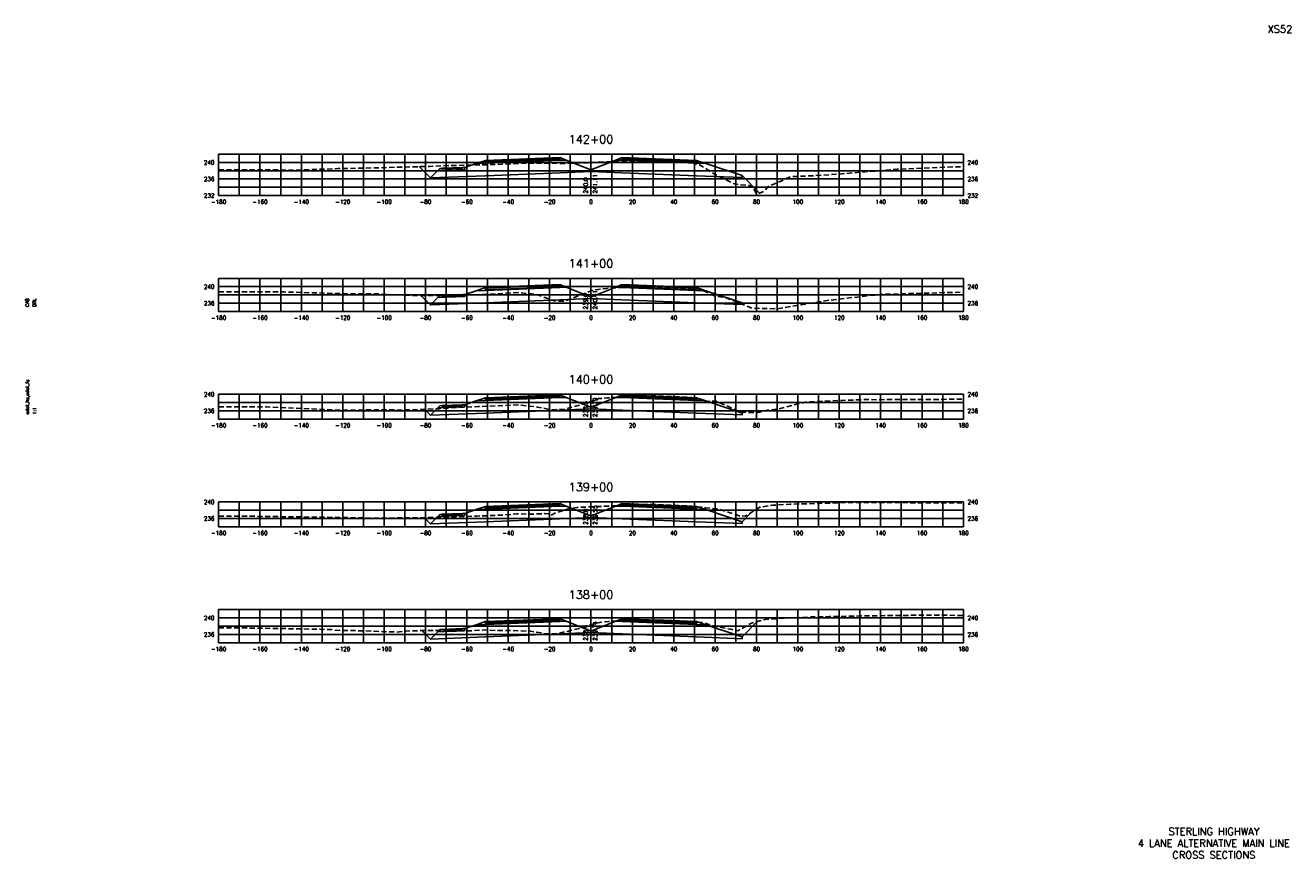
# Model space of a CAD drawing. Extents: x 37 to 9410, y 16 to 8218.
# Tile 9 of 110: x 2227 to 2838, y 1576 to 1978. Entities that reach past the tile are written whole.
import ezdxf
from ezdxf.enums import TextEntityAlignment as Align

# ---------------------------------------------------------------- set-up
doc = ezdxf.new("R2010")
doc.units = 0
doc.header["$LTSCALE"] = 20
doc.header["$MEASUREMENT"] = 0
doc.linetypes.add('HIDDEN_050%', pattern=[0.1875, 0.125, -0.0625])
for name, color, linetype in [('S-AT-TXT175', 6, 'Continuous'), ('S-AT-TXT80', 1, 'Continuous'), ('XDATUM', 3, 'Continuous'), ('XEG', 1, 'HIDDEN_050%'), ('XFG', 2, 'Continuous'), ('XGRID', 251, 'Continuous'), ('XGRIDT', 2, 'Continuous'), ('XREF-BORDER', 7, 'Continuous')]:
    doc.layers.add(name, color=color, linetype=linetype)
doc.styles.add('L100', font='simplex.shx', dxfattribs={"height": 2})
doc.styles.add('L175', font='ROMANSM.shx', dxfattribs={"height": 3.5})
doc.styles.add('L80', font='ROMANSM.shx', dxfattribs={"height": 1.6})

# ---------------------------------------------------------------- blocks, each defined once
blk = doc.blocks.new('03025_00_att1')
at = {"layer": 'S-AT-TXT175', "style": 'L175'}
for tag, p in [('NUM', (32.402, 20.822)), ('LINE1', (30.64, 1.444)), ('LINE2', (30.64, 1.161)), ('LINE3', (30.64, 0.877))]:
    blk.add_attdef(tag, text='', height=0.175, dxfattribs=at).set_placement(p, align=Align.CENTER)
at = {"layer": 'S-AT-TXT80', "style": 'L80'}
for tag, p in [('DESIGNED', (2.094, 14.201)), ('CHECKED', (2.265, 14.201)), ('DRAFTED', (2.436, 14.201)), ('PSCALE', (2.265, 11.605)), ('PCTB', (2.094, 11.605)), ('PVIEW', (2.436, 11.605))]:
    blk.add_attdef(tag, p, '', height=0.08, rotation=90, dxfattribs=at)

msp = doc.modelspace()

# ---------------------------------------------------------------- linework, layer by layer
at = {"layer": 'XDATUM', "flags": 128}
for points in [[(2416.99, 1909.96), (2422.41, 1904.54), (2449, 1905.6), (2481, 1906.88), (2485, 1907.04), (2500, 1907.64), (2515, 1907.04), (2519, 1906.88), (2551, 1905.6), (2573, 1904.72), (2573, 1905.61), (2581.46, 1897.16)], [(2417.83, 1847.72), (2422.41, 1843.14), (2449, 1844.2), (2481, 1845.48), (2485, 1845.64), (2500, 1846.24), (2515, 1845.64), (2519, 1845.48), (2551, 1844.2), (2573, 1843.32), (2573, 1844.21), (2574.11, 1843.1)], [(2419.52, 1792.78), (2422.41, 1789.89), (2449, 1790.95), (2481, 1792.23), (2485, 1792.39), (2500, 1792.99), (2515, 1792.39), (2519, 1792.23), (2551, 1790.95), (2573, 1790.07), (2573, 1790.96), (2573.36, 1791.31)], [(2419.4, 1740.42), (2422.41, 1737.41), (2449, 1738.48), (2481, 1739.76), (2485, 1739.92), (2500, 1740.52), (2515, 1739.92), (2519, 1739.76), (2551, 1738.48), (2573, 1737.6), (2573, 1738.48), (2577.39, 1742.87)], [(2418.31, 1685.89), (2422.41, 1681.79), (2449, 1682.85), (2481, 1684.13), (2485, 1684.29), (2500, 1684.89), (2515, 1684.29), (2519, 1684.13), (2551, 1682.85), (2573, 1681.97), (2573, 1682.86), (2580.37, 1690.23)]]:
    msp.add_lwpolyline(points, dxfattribs=at)
at = {"layer": 'XEG', "flags": 128}
for points in [[(2320, 1908.5), (2336.75, 1908.39), (2359.7, 1908.31), (2377.56, 1909.02), (2379.56, 1909), (2401.37, 1909.53), (2406.1, 1909.7), (2421.94, 1910.07), (2427.35, 1910.3), (2431.45, 1910.45), (2443.31, 1910.75), (2454.2, 1910.99), (2464.84, 1911.49), (2466.48, 1911.58), (2473.27, 1911.6), (2473.79, 1911.61), (2486.68, 1911.53), (2488.07, 1911.58), (2489.58, 1911.64), (2499.61, 1911.91), (2500, 1911.93), (2513.22, 1912.45), (2516.26, 1912.54), (2526.62, 1912.81), (2528.31, 1912.85), (2539.26, 1912.4), (2540.92, 1912.36), (2541.85, 1912.32), (2548.76, 1911.91), (2550.88, 1911.24), (2551.52, 1911.17), (2552.43, 1910.84), (2559.61, 1906.46), (2568.57, 1901.9), (2572.17, 1901.13), (2577.74, 1900.78), (2577.81, 1900.78), (2579.2, 1898.21), (2580.14, 1896.67), (2580.24, 1896.59), (2583.95, 1898.31), (2584.11, 1898.46), (2585.57, 1900.39), (2589.83, 1902.11), (2596.33, 1905.08), (2604.06, 1905.41), (2615.44, 1906.03), (2644.96, 1908.48), (2648.05, 1908.75), (2648.72, 1908.78), (2680, 1910)], [(2320, 1849.49), (2321.18, 1849.49), (2351.36, 1849.44), (2371.35, 1848.87), (2381.76, 1848.56), (2388.68, 1848.59), (2395.16, 1848.58), (2408.82, 1847.88), (2413.04, 1847.72), (2419.8, 1847.72), (2432.82, 1847.74), (2447.63, 1848.16), (2449.03, 1848.24), (2450.35, 1848.27), (2464.62, 1849.16), (2472.58, 1848.37), (2473.41, 1848.3), (2474.23, 1848.05), (2482.4, 1845.09), (2482.77, 1845.08), (2486.98, 1844.92), (2494.21, 1847.66), (2495.13, 1847.97), (2500, 1849.92), (2500.47, 1850.11), (2500.88, 1850.26), (2507.73, 1851.13), (2508.26, 1851.2), (2508.88, 1851.24), (2516.22, 1851.57), (2517.19, 1851.6), (2528.5, 1851.92), (2529.49, 1851.89), (2540.68, 1851.6), (2541.41, 1851.55), (2549.26, 1851.11), (2549.56, 1851.03), (2552.08, 1850.77), (2552.55, 1850.65), (2560.29, 1847.38), (2564.58, 1846.86), (2564.91, 1846.83), (2566.09, 1846.35), (2577.94, 1841.55), (2589.21, 1841.32), (2589.92, 1841.31), (2590.14, 1841.34), (2614.2, 1845.32), (2627.02, 1846.8), (2640.38, 1848.27), (2680, 1849.34)], [(2320, 1793.88), (2328.11, 1793.96), (2343.02, 1793.89), (2369.47, 1792.71), (2377.76, 1792.39), (2404.05, 1792.46), (2407.07, 1792.36), (2426.79, 1793.02), (2430.65, 1793.32), (2445.5, 1794.12), (2447.23, 1794.18), (2449.1, 1794.26), (2464.07, 1794.9), (2472.54, 1794.09), (2473.32, 1794.05), (2474.18, 1793.87), (2480.91, 1792.49), (2481.75, 1792.53), (2487.31, 1792.85), (2496.85, 1795.51), (2498.39, 1795.97), (2499.18, 1796.25), (2500, 1796.55), (2503.7, 1797.9), (2507.89, 1798.28), (2508.44, 1798.36), (2509.5, 1798.4), (2516.21, 1798.75), (2517.94, 1798.81), (2528.5, 1799.31), (2530.3, 1799.24), (2540.75, 1798.84), (2545.6, 1798.6), (2548.75, 1798.44), (2551.53, 1797.8), (2552.71, 1797.52), (2554.14, 1797.07), (2556.64, 1796.6), (2558, 1796.66), (2560.15, 1796.8), (2566.46, 1794.13), (2571.97, 1791.32), (2573.17, 1791.32), (2580.94, 1791.19), (2585.28, 1792.27), (2590.95, 1793), (2603.69, 1796.25), (2621.45, 1797.04), (2632.04, 1797.45), (2639.35, 1797.4), (2680, 1797.63)], [(2320, 1741.18), (2334.68, 1741.11), (2350.81, 1740.9), (2376.32, 1740.56), (2394.27, 1740.21), (2402.9, 1740.24), (2409.83, 1740.37), (2418.93, 1740.41), (2425.72, 1740.52), (2427.02, 1740.49), (2429.01, 1740.66), (2444.89, 1741.19), (2456.83, 1741.63), (2464.14, 1742.22), (2464.94, 1742.32), (2469.32, 1742.03), (2474.23, 1742.26), (2477.7, 1742.35), (2479.55, 1742.21), (2480.21, 1741.35), (2483.23, 1742.89), (2484.07, 1743), (2488.43, 1744.53), (2489.16, 1744.66), (2490.55, 1744.83), (2493.24, 1745.38), (2500, 1745.63), (2501.8, 1745.7), (2505.05, 1745.88), (2516.06, 1746.36), (2522.99, 1746.65), (2528.26, 1746.91), (2535.1, 1746.63), (2540.56, 1746.45), (2547.89, 1746.04), (2548.69, 1746), (2555.35, 1745.23), (2555.59, 1745.21), (2562.03, 1744.56), (2562.97, 1744.17), (2566.34, 1743.1), (2571.6, 1741.37), (2574.58, 1741.16), (2575.01, 1741.41), (2581.61, 1745.47), (2587.7, 1746.4), (2587.88, 1746.41), (2588.16, 1746.42), (2596.29, 1746.92), (2596.55, 1746.92), (2602.84, 1747.08), (2603.43, 1747.1), (2623.7, 1747.75), (2662.87, 1747.63), (2671.87, 1747.66), (2680, 1747.66)], [(2320, 1687.28), (2326.34, 1687.24), (2341.21, 1687.01), (2374.35, 1686.42), (2375.74, 1686.05), (2388.76, 1685.79), (2405.99, 1685.16), (2409.88, 1685.64), (2421.41, 1685.98), (2428.97, 1685.89), (2431.7, 1685.58), (2442.1, 1685.82), (2448.6, 1686.18), (2453.83, 1685.93), (2459.73, 1685.99), (2466.1, 1685.73), (2470.96, 1685.58), (2474.78, 1684.93), (2478.86, 1684.28), (2480.45, 1684.29), (2483.16, 1684.35), (2489.13, 1685.63), (2494.24, 1686.9), (2499.77, 1688.67), (2500, 1688.73), (2504.28, 1689.71), (2506.2, 1690.09), (2508.35, 1690.29), (2512.67, 1690.46), (2516, 1690.56), (2523.76, 1690.84), (2528.22, 1691.04), (2535.98, 1690.83), (2540.34, 1690.7), (2543.09, 1690.57), (2548.18, 1690.38), (2551.89, 1689.96), (2553.99, 1689.78), (2557.45, 1688.6), (2559.78, 1687.97), (2567.63, 1686.49), (2570.95, 1685.68), (2573.23, 1687.12), (2577.58, 1689.54), (2579.67, 1690), (2581.59, 1690.63), (2584.17, 1691.17), (2586.2, 1691.4), (2593.75, 1691.9), (2596.98, 1692.02), (2606.51, 1692.45), (2615.36, 1692.62), (2630.71, 1692.94), (2663.53, 1693.36), (2680, 1693.17)]]:
    msp.add_lwpolyline(points, dxfattribs=at)
at = {"layer": 'XFG', "flags": 128}
for points in [[(2422.41, 1904.54), (2422.41, 1904.54), (2416.99, 1909.96)], [(2500, 1908.38), (2488.05, 1913.17), (2485, 1913.04), (2481, 1912.88), (2449, 1911.6), (2444.43, 1911.42), (2439, 1909.61), (2439, 1908.61), (2425.96, 1908.09), (2422.41, 1904.54), (2449, 1905.6), (2481, 1906.88), (2485, 1907.04), (2500, 1907.64), (2500, 1908.38)], [(2439, 1909.61), (2438, 1909.57), (2438, 1909.23), (2428, 1908.83), (2428, 1909.17), (2427, 1909.13), (2425.96, 1908.09), (2439, 1908.61), (2439, 1909.61)], [(2438, 1909.57), (2428, 1909.17), (2428, 1908.83), (2438, 1909.23), (2438, 1909.57)], [(2485, 1913.38), (2481, 1913.22), (2449, 1911.94), (2449, 1912.94), (2444.43, 1911.42), (2449, 1911.6), (2481, 1912.88), (2485, 1913.04), (2488.05, 1913.17), (2485, 1914.38), (2485, 1913.38)], [(2485, 1914.38), (2481, 1914.22), (2449, 1912.94), (2449, 1912.6), (2481, 1913.88), (2485, 1914.04), (2485, 1914.38)], [(2485, 1914.04), (2481, 1913.88), (2449, 1912.6), (2449, 1911.94), (2481, 1913.22), (2485, 1913.38), (2485, 1914.04)], [(2500, 1908.38), (2511.95, 1913.17), (2515, 1913.04), (2519, 1912.88), (2551, 1911.6), (2555.57, 1911.42), (2573, 1905.61), (2573, 1904.72), (2551, 1905.6), (2519, 1906.88), (2515, 1907.04), (2500, 1907.64)], [(2515, 1914.38), (2511.95, 1913.17), (2515, 1913.04), (2519, 1912.88), (2551, 1911.6), (2555.57, 1911.42), (2551, 1912.94), (2551, 1911.94), (2519, 1913.22), (2515, 1913.38), (2515, 1914.38)], [(2515, 1914.38), (2515, 1914.04), (2519, 1913.88), (2551, 1912.6), (2551, 1912.94), (2519, 1914.22), (2515, 1914.38)], [(2515, 1914.04), (2515, 1913.38), (2519, 1913.22), (2551, 1911.94), (2551, 1912.6), (2519, 1913.88), (2515, 1914.04)], [(2573, 1905.61), (2573, 1905.61), (2581.46, 1897.16)], [(2422.41, 1843.14), (2422.41, 1843.14), (2417.83, 1847.72)], [(2500, 1846.98), (2488.05, 1851.77), (2485, 1851.64), (2481, 1851.48), (2449, 1850.2), (2444.43, 1850.02), (2439, 1848.21), (2439, 1847.21), (2425.96, 1846.69), (2422.41, 1843.14), (2449, 1844.2), (2481, 1845.48), (2485, 1845.64), (2500, 1846.24), (2500, 1846.98)], [(2439, 1848.21), (2438, 1848.17), (2438, 1847.83), (2428, 1847.43), (2428, 1847.77), (2427, 1847.73), (2425.96, 1846.69), (2439, 1847.21), (2439, 1848.21)], [(2438, 1848.17), (2428, 1847.77), (2428, 1847.43), (2438, 1847.83), (2438, 1848.17)], [(2485, 1851.98), (2481, 1851.82), (2449, 1850.54), (2449, 1851.54), (2444.43, 1850.02), (2449, 1850.2), (2481, 1851.48), (2485, 1851.64), (2488.05, 1851.77), (2485, 1852.98), (2485, 1851.98)], [(2485, 1852.98), (2481, 1852.82), (2449, 1851.54), (2449, 1851.2), (2481, 1852.48), (2485, 1852.64), (2485, 1852.98)], [(2485, 1852.64), (2481, 1852.48), (2449, 1851.2), (2449, 1850.54), (2481, 1851.82), (2485, 1851.98), (2485, 1852.64)], [(2500, 1846.98), (2511.95, 1851.77), (2515, 1851.64), (2519, 1851.48), (2551, 1850.2), (2555.57, 1850.02), (2573, 1844.21), (2573, 1843.32), (2551, 1844.2), (2519, 1845.48), (2515, 1845.64), (2500, 1846.24)], [(2515, 1852.98), (2511.95, 1851.77), (2515, 1851.64), (2519, 1851.48), (2551, 1850.2), (2555.57, 1850.02), (2551, 1851.54), (2551, 1850.54), (2519, 1851.82), (2515, 1851.98), (2515, 1852.98)], [(2515, 1852.98), (2515, 1852.64), (2519, 1852.48), (2551, 1851.2), (2551, 1851.54), (2519, 1852.82), (2515, 1852.98)], [(2515, 1852.64), (2515, 1851.98), (2519, 1851.82), (2551, 1850.54), (2551, 1851.2), (2519, 1852.48), (2515, 1852.64)], [(2573, 1844.21), (2573, 1844.21), (2574.11, 1843.1)], [(2500, 1793.73), (2488.05, 1798.51), (2485, 1798.39), (2481, 1798.23), (2449, 1796.95), (2444.43, 1796.77), (2439, 1794.96), (2439, 1793.96), (2425.96, 1793.44), (2422.41, 1789.89), (2449, 1790.95), (2481, 1792.23), (2485, 1792.39), (2500, 1792.99), (2500, 1793.73)], [(2485, 1798.73), (2481, 1798.57), (2449, 1797.29), (2449, 1798.29), (2444.43, 1796.77), (2449, 1796.95), (2481, 1798.23), (2485, 1798.39), (2488.05, 1798.51), (2485, 1799.73), (2485, 1798.73)], [(2485, 1799.73), (2481, 1799.57), (2449, 1798.29), (2449, 1797.95), (2481, 1799.23), (2485, 1799.39), (2485, 1799.73)], [(2485, 1799.39), (2481, 1799.23), (2449, 1797.95), (2449, 1797.29), (2481, 1798.57), (2485, 1798.73), (2485, 1799.39)], [(2500, 1793.73), (2511.95, 1798.51), (2515, 1798.39), (2519, 1798.23), (2551, 1796.95), (2555.57, 1796.77), (2573, 1790.96), (2573, 1790.07), (2551, 1790.95), (2519, 1792.23), (2515, 1792.39), (2500, 1792.99)], [(2515, 1799.73), (2511.95, 1798.51), (2515, 1798.39), (2519, 1798.23), (2551, 1796.95), (2555.57, 1796.77), (2551, 1798.29), (2551, 1797.29), (2519, 1798.57), (2515, 1798.73), (2515, 1799.73)], [(2515, 1799.73), (2515, 1799.39), (2519, 1799.23), (2551, 1797.95), (2551, 1798.29), (2519, 1799.57), (2515, 1799.73)], [(2515, 1799.39), (2515, 1798.73), (2519, 1798.57), (2551, 1797.29), (2551, 1797.95), (2519, 1799.23), (2515, 1799.39)], [(2422.41, 1789.89), (2422.41, 1789.89), (2419.52, 1792.78)], [(2439, 1794.96), (2438, 1794.92), (2438, 1794.58), (2428, 1794.18), (2428, 1794.52), (2427, 1794.48), (2425.96, 1793.44), (2439, 1793.96), (2439, 1794.96)], [(2438, 1794.92), (2428, 1794.52), (2428, 1794.18), (2438, 1794.58), (2438, 1794.92)], [(2573, 1790.96), (2573, 1790.96), (2573.36, 1791.31)], [(2500, 1741.26), (2488.05, 1746.04), (2485, 1745.92), (2481, 1745.76), (2449, 1744.48), (2444.43, 1744.29), (2439, 1742.48), (2439, 1741.48), (2425.96, 1740.96), (2422.41, 1737.41), (2449, 1738.48), (2481, 1739.76), (2485, 1739.92), (2500, 1740.52), (2500, 1741.26)], [(2485, 1746.26), (2481, 1746.1), (2449, 1744.82), (2449, 1745.82), (2444.43, 1744.29), (2449, 1744.48), (2481, 1745.76), (2485, 1745.92), (2488.05, 1746.04), (2485, 1747.26), (2485, 1746.26)], [(2485, 1747.26), (2481, 1747.1), (2449, 1745.82), (2449, 1745.48), (2481, 1746.76), (2485, 1746.92), (2485, 1747.26)], [(2485, 1746.92), (2481, 1746.76), (2449, 1745.48), (2449, 1744.82), (2481, 1746.1), (2485, 1746.26), (2485, 1746.92)], [(2500, 1741.26), (2511.95, 1746.04), (2515, 1745.92), (2519, 1745.76), (2551, 1744.48), (2555.57, 1744.29), (2573, 1738.48), (2573, 1737.6), (2551, 1738.48), (2519, 1739.76), (2515, 1739.92), (2500, 1740.52)], [(2515, 1747.26), (2511.95, 1746.04), (2515, 1745.92), (2519, 1745.76), (2551, 1744.48), (2555.57, 1744.29), (2551, 1745.82), (2551, 1744.82), (2519, 1746.1), (2515, 1746.26), (2515, 1747.26)], [(2515, 1747.26), (2515, 1746.92), (2519, 1746.76), (2551, 1745.48), (2551, 1745.82), (2519, 1747.1), (2515, 1747.26)], [(2515, 1746.92), (2515, 1746.26), (2519, 1746.1), (2551, 1744.82), (2551, 1745.48), (2519, 1746.76), (2515, 1746.92)], [(2422.41, 1737.41), (2422.41, 1737.41), (2419.4, 1740.42)], [(2439, 1742.48), (2438, 1742.44), (2438, 1742.1), (2428, 1741.7), (2428, 1742.04), (2427, 1742), (2425.96, 1740.96), (2439, 1741.48), (2439, 1742.48)], [(2438, 1742.44), (2428, 1742.04), (2428, 1741.7), (2438, 1742.1), (2438, 1742.44)], [(2573, 1738.48), (2573, 1738.48), (2577.39, 1742.87)], [(2500, 1685.63), (2488.05, 1690.41), (2485, 1690.29), (2481, 1690.13), (2449, 1688.85), (2444.43, 1688.67), (2439, 1686.86), (2439, 1685.86), (2425.96, 1685.34), (2422.41, 1681.79), (2449, 1682.85), (2481, 1684.13), (2485, 1684.29), (2500, 1684.89), (2500, 1685.63)], [(2485, 1690.63), (2481, 1690.47), (2449, 1689.19), (2449, 1690.19), (2444.43, 1688.67), (2449, 1688.85), (2481, 1690.13), (2485, 1690.29), (2488.05, 1690.41), (2485, 1691.63), (2485, 1690.63)], [(2485, 1691.63), (2481, 1691.47), (2449, 1690.19), (2449, 1689.85), (2481, 1691.13), (2485, 1691.29), (2485, 1691.63)], [(2485, 1691.29), (2481, 1691.13), (2449, 1689.85), (2449, 1689.19), (2481, 1690.47), (2485, 1690.63), (2485, 1691.29)], [(2500, 1685.63), (2511.95, 1690.41), (2515, 1690.29), (2519, 1690.13), (2551, 1688.85), (2555.57, 1688.67), (2573, 1682.86), (2573, 1681.97), (2551, 1682.85), (2519, 1684.13), (2515, 1684.29), (2500, 1684.89)], [(2515, 1691.63), (2511.95, 1690.41), (2515, 1690.29), (2519, 1690.13), (2551, 1688.85), (2555.57, 1688.67), (2551, 1690.19), (2551, 1689.19), (2519, 1690.47), (2515, 1690.63), (2515, 1691.63)], [(2515, 1691.63), (2515, 1691.29), (2519, 1691.13), (2551, 1689.85), (2551, 1690.19), (2519, 1691.47), (2515, 1691.63)], [(2515, 1691.29), (2515, 1690.63), (2519, 1690.47), (2551, 1689.19), (2551, 1689.85), (2519, 1691.13), (2515, 1691.29)], [(2573, 1682.86), (2573, 1682.86), (2580.37, 1690.23)], [(2422.41, 1681.79), (2422.41, 1681.79), (2418.31, 1685.89)], [(2439, 1686.86), (2438, 1686.82), (2438, 1686.48), (2428, 1686.08), (2428, 1686.42), (2427, 1686.38), (2425.96, 1685.34), (2439, 1685.86), (2439, 1686.86)], [(2438, 1686.82), (2428, 1686.42), (2428, 1686.08), (2438, 1686.48), (2438, 1686.82)]]:
    msp.add_lwpolyline(points, dxfattribs=at)
at = {"layer": 'XGRID'}
for p, q in [((2320, 1896), (2320, 1916)), ((2320, 1916), (2680, 1916)), ((2330, 1896), (2330, 1916)), ((2340, 1896), (2340, 1916)), ((2350, 1896), (2350, 1916)), ((2360, 1896), (2360, 1916)), ((2370, 1896), (2370, 1916)), ((2380, 1896), (2380, 1916)), ((2390, 1896), (2390, 1916)), ((2400, 1896), (2400, 1916)), ((2410, 1896), (2410, 1916)), ((2420, 1896), (2420, 1916)), ((2430, 1896), (2430, 1916)), ((2440, 1896), (2440, 1916)), ((2450, 1896), (2450, 1916)), ((2460, 1896), (2460, 1916)), ((2470, 1896), (2470, 1916)), ((2480, 1896), (2480, 1916)), ((2490, 1896), (2490, 1916)), ((2500, 1896), (2500, 1916)), ((2510, 1896), (2510, 1916)), ((2520, 1896), (2520, 1916)), ((2530, 1896), (2530, 1916)), ((2540, 1896), (2540, 1916)), ((2550, 1896), (2550, 1916)), ((2560, 1896), (2560, 1916)), ((2570, 1896), (2570, 1916)), ((2580, 1896), (2580, 1916)), ((2590, 1896), (2590, 1916)), ((2600, 1896), (2600, 1916)), ((2610, 1896), (2610, 1916)), ((2620, 1896), (2620, 1916)), ((2630, 1896), (2630, 1916)), ((2640, 1896), (2640, 1916)), ((2650, 1896), (2650, 1916)), ((2660, 1896), (2660, 1916)), ((2670, 1896), (2670, 1916)), ((2680, 1896), (2680, 1916)), ((2320, 1912), (2680, 1912)), ((2320, 1908), (2680, 1908)), ((2320, 1904), (2680, 1904)), ((2320, 1900), (2680, 1900)), ((2320, 1896), (2680, 1896)), ((2320, 1840), (2320, 1856)), ((2320, 1856), (2680, 1856)), ((2330, 1840), (2330, 1856)), ((2340, 1840), (2340, 1856)), ((2350, 1840), (2350, 1856)), ((2360, 1840), (2360, 1856)), ((2370, 1840), (2370, 1856)), ((2380, 1840), (2380, 1856)), ((2390, 1840), (2390, 1856)), ((2400, 1840), (2400, 1856)), ((2410, 1840), (2410, 1856)), ((2420, 1840), (2420, 1856)), ((2430, 1840), (2430, 1856)), ((2440, 1840), (2440, 1856)), ((2450, 1840), (2450, 1856)), ((2460, 1840), (2460, 1856)), ((2470, 1840), (2470, 1856)), ((2480, 1840), (2480, 1856)), ((2490, 1840), (2490, 1856)), ((2500, 1840), (2500, 1856)), ((2510, 1840), (2510, 1856)), ((2520, 1840), (2520, 1856)), ((2530, 1840), (2530, 1856)), ((2540, 1840), (2540, 1856)), ((2550, 1840), (2550, 1856)), ((2560, 1840), (2560, 1856)), ((2570, 1840), (2570, 1856)), ((2580, 1840), (2580, 1856)), ((2590, 1840), (2590, 1856)), ((2600, 1840), (2600, 1856)), ((2610, 1840), (2610, 1856)), ((2620, 1840), (2620, 1856)), ((2630, 1840), (2630, 1856)), ((2640, 1840), (2640, 1856)), ((2650, 1840), (2650, 1856)), ((2660, 1840), (2660, 1856)), ((2670, 1840), (2670, 1856)), ((2680, 1840), (2680, 1856)), ((2320, 1852), (2680, 1852)), ((2320, 1848), (2680, 1848)), ((2320, 1844), (2680, 1844)), ((2320, 1840), (2680, 1840)), ((2320, 1788), (2320, 1800)), ((2320, 1800), (2680, 1800)), ((2330, 1788), (2330, 1800)), ((2340, 1788), (2340, 1800)), ((2350, 1788), (2350, 1800)), ((2360, 1788), (2360, 1800)), ((2370, 1788), (2370, 1800)), ((2380, 1788), (2380, 1800)), ((2390, 1788), (2390, 1800)), ((2400, 1788), (2400, 1800)), ((2410, 1788), (2410, 1800)), ((2420, 1788), (2420, 1800)), ((2430, 1788), (2430, 1800)), ((2440, 1788), (2440, 1800)), ((2450, 1788), (2450, 1800)), ((2460, 1788), (2460, 1800)), ((2470, 1788), (2470, 1800)), ((2480, 1788), (2480, 1800)), ((2490, 1788), (2490, 1800)), ((2500, 1788), (2500, 1800)), ((2510, 1788), (2510, 1800)), ((2520, 1788), (2520, 1800)), ((2530, 1788), (2530, 1800)), ((2540, 1788), (2540, 1800)), ((2550, 1788), (2550, 1800)), ((2560, 1788), (2560, 1800)), ((2570, 1788), (2570, 1800)), ((2580, 1788), (2580, 1800)), ((2590, 1788), (2590, 1800)), ((2600, 1788), (2600, 1800)), ((2610, 1788), (2610, 1800)), ((2620, 1788), (2620, 1800)), ((2630, 1788), (2630, 1800)), ((2640, 1788), (2640, 1800)), ((2650, 1788), (2650, 1800)), ((2660, 1788), (2660, 1800)), ((2670, 1788), (2670, 1800)), ((2680, 1788), (2680, 1800)), ((2320, 1796), (2680, 1796)), ((2320, 1792), (2680, 1792)), ((2320, 1788), (2680, 1788)), ((2320, 1736), (2320, 1748)), ((2320, 1748), (2680, 1748)), ((2320, 1744), (2680, 1744)), ((2330, 1736), (2330, 1748)), ((2340, 1736), (2340, 1748)), ((2350, 1736), (2350, 1748)), ((2360, 1736), (2360, 1748)), ((2370, 1736), (2370, 1748)), ((2380, 1736), (2380, 1748)), ((2390, 1736), (2390, 1748)), ((2400, 1736), (2400, 1748)), ((2410, 1736), (2410, 1748)), ((2420, 1736), (2420, 1748)), ((2430, 1736), (2430, 1748)), ((2440, 1736), (2440, 1748)), ((2450, 1736), (2450, 1748)), ((2460, 1736), (2460, 1748)), ((2470, 1736), (2470, 1748)), ((2480, 1736), (2480, 1748)), ((2490, 1736), (2490, 1748)), ((2500, 1736), (2500, 1748)), ((2510, 1736), (2510, 1748)), ((2520, 1736), (2520, 1748)), ((2530, 1736), (2530, 1748)), ((2540, 1736), (2540, 1748)), ((2550, 1736), (2550, 1748)), ((2560, 1736), (2560, 1748)), ((2570, 1736), (2570, 1748)), ((2580, 1736), (2580, 1748)), ((2590, 1736), (2590, 1748)), ((2600, 1736), (2600, 1748)), ((2610, 1736), (2610, 1748)), ((2620, 1736), (2620, 1748)), ((2630, 1736), (2630, 1748)), ((2640, 1736), (2640, 1748)), ((2650, 1736), (2650, 1748)), ((2660, 1736), (2660, 1748)), ((2670, 1736), (2670, 1748)), ((2680, 1736), (2680, 1748)), ((2320, 1740), (2680, 1740)), ((2320, 1736), (2680, 1736)), ((2320, 1680), (2320, 1696)), ((2320, 1696), (2680, 1696)), ((2330, 1680), (2330, 1696)), ((2340, 1680), (2340, 1696)), ((2350, 1680), (2350, 1696)), ((2360, 1680), (2360, 1696)), ((2370, 1680), (2370, 1696)), ((2380, 1680), (2380, 1696)), ((2390, 1680), (2390, 1696)), ((2400, 1680), (2400, 1696)), ((2410, 1680), (2410, 1696)), ((2420, 1680), (2420, 1696)), ((2430, 1680), (2430, 1696)), ((2440, 1680), (2440, 1696)), ((2450, 1680), (2450, 1696)), ((2460, 1680), (2460, 1696)), ((2470, 1680), (2470, 1696)), ((2480, 1680), (2480, 1696)), ((2490, 1680), (2490, 1696)), ((2500, 1680), (2500, 1696)), ((2510, 1680), (2510, 1696)), ((2520, 1680), (2520, 1696)), ((2530, 1680), (2530, 1696)), ((2540, 1680), (2540, 1696)), ((2550, 1680), (2550, 1696)), ((2560, 1680), (2560, 1696)), ((2570, 1680), (2570, 1696)), ((2580, 1680), (2580, 1696)), ((2590, 1680), (2590, 1696)), ((2600, 1680), (2600, 1696)), ((2610, 1680), (2610, 1696)), ((2620, 1680), (2620, 1696)), ((2630, 1680), (2630, 1696)), ((2640, 1680), (2640, 1696)), ((2650, 1680), (2650, 1696)), ((2660, 1680), (2660, 1696)), ((2670, 1680), (2670, 1696)), ((2680, 1680), (2680, 1696)), ((2320, 1692), (2680, 1692)), ((2320, 1688), (2680, 1688)), ((2320, 1684), (2680, 1684)), ((2320, 1680), (2680, 1680))]:
    msp.add_line(p, q, dxfattribs=at)

# ---------------------------------------------------------------- block references
at = {"layer": 'XREF-BORDER'}
ref = msp.add_blockref('03025_00_att1', (2186.45, 1558.23), dxfattribs=dict(at, xscale=20, yscale=20, zscale=20))
ref.add_attrib('LINE1', 'STERLING HIGHWAY', dxfattribs={"layer": 'S-AT-TXT175', "height": 3.5, "style": 'L175'}).set_placement((2801.07, 1587.1), align=Align.CENTER)
ref.add_attrib('LINE2', '4 LANE ALTERNATIVE MAIN LINE', dxfattribs={"layer": 'S-AT-TXT175', "height": 3.5, "style": 'L175'}).set_placement((2801.07, 1581.44), align=Align.CENTER)
ref.add_attrib('LINE3', 'CROSS SECTIONS', dxfattribs={"layer": 'S-AT-TXT175', "height": 3.5, "style": 'L175'}).set_placement((2801.07, 1575.77), align=Align.CENTER)
ref.add_attrib('NUM', 'XS52', dxfattribs={"layer": 'S-AT-TXT175', "height": 3.5, "style": 'L175'}).set_placement((2833, 1974.66), align=Align.CENTER)
ref.add_attrib('DESIGNED', 'CAB', (2228.34, 1842.25), dxfattribs={"layer": 'S-AT-TXT80', "height": 1.6, "rotation": 90, "style": 'L80'})
ref.add_attrib('CHECKED', 'DRL', (2231.75, 1842.25), dxfattribs={"layer": 'S-AT-TXT80', "height": 1.6, "rotation": 90, "style": 'L80'})
ref.add_attrib('PCTB', 'adot_hs,adot_fs', (2228.34, 1790.32), dxfattribs={"layer": 'S-AT-TXT80', "height": 1.6, "rotation": 90, "style": 'L80'})
ref.add_attrib('PSCALE', '1:1', (2231.75, 1790.32), dxfattribs={"layer": 'S-AT-TXT80', "height": 1.6, "rotation": 90, "style": 'L80'})

# ---------------------------------------------------------------- texts
at = {"layer": 'XGRIDT', "style": 'L100'}
for s, p in [('142+00', (2500, 1920)), ('141+00', (2500, 1860)), ('140+00', (2500, 1804)), ('139+00', (2500, 1752)), ('138+00', (2500, 1700))]:
    msp.add_text(s, height=4, dxfattribs=at).set_placement(p, align=Align.BOTTOM_CENTER)
for s, p in [('240', (2318, 1912)), ('236', (2318, 1904)), ('232', (2318, 1896)), ('240', (2318, 1852)), ('236', (2318, 1844)), ('240', (2318, 1800)), ('236', (2318, 1792)), ('240', (2318, 1748)), ('236', (2318, 1740)), ('240', (2318, 1692)), ('236', (2318, 1684))]:
    msp.add_text(s, height=2, dxfattribs=at).set_placement(p, align=Align.MIDDLE_RIGHT)
for s, p in [('240', (2682, 1912)), ('236', (2682, 1904)), ('232', (2682, 1896)), ('240', (2682, 1852)), ('236', (2682, 1844)), ('240', (2682, 1800)), ('236', (2682, 1792)), ('240', (2682, 1748)), ('236', (2682, 1740)), ('240', (2682, 1692)), ('236', (2682, 1684))]:
    msp.add_text(s, height=2, dxfattribs=at).set_placement(p, align=Align.MIDDLE_LEFT)
for s, p in [('240.0', (2499, 1897)), ('239.0', (2499, 1841)), ('238.3', (2499, 1789)), ('238.8', (2499, 1737)), ('238.4', (2499, 1681))]:
    msp.add_text(s, height=2, rotation=90, dxfattribs=at).set_placement(p, align=Align.BOTTOM_LEFT)
for s, p in [('241.11', (2501, 1897)), ('240.41', (2501, 1841)), ('239.79', (2501, 1789)), ('239.55', (2501, 1737)), ('239.74', (2501, 1681))]:
    msp.add_text(s, height=2, rotation=90, dxfattribs=at).set_placement(p, align=Align.TOP_LEFT)
for s, p in [('-180', (2320, 1894)), ('-160', (2340, 1894)), ('-140', (2360, 1894)), ('-120', (2380, 1894)), ('-100', (2400, 1894)), ('-80', (2420, 1894)), ('-60', (2440, 1894)), ('-40', (2460, 1894)), ('-20', (2480, 1894)), ('0', (2500, 1894)), ('20', (2520, 1894)), ('40', (2540, 1894)), ('60', (2560, 1894)), ('80', (2580, 1894)), ('100', (2600, 1894)), ('120', (2620, 1894)), ('140', (2640, 1894)), ('160', (2660, 1894)), ('180', (2680, 1894)), ('-180', (2320, 1838)), ('-160', (2340, 1838)), ('-140', (2360, 1838)), ('-120', (2380, 1838)), ('-100', (2400, 1838)), ('-80', (2420, 1838)), ('-60', (2440, 1838)), ('-40', (2460, 1838)), ('-20', (2480, 1838)), ('0', (2500, 1838)), ('20', (2520, 1838)), ('40', (2540, 1838)), ('60', (2560, 1838)), ('80', (2580, 1838)), ('100', (2600, 1838)), ('120', (2620, 1838)), ('140', (2640, 1838)), ('160', (2660, 1838)), ('180', (2680, 1838)), ('-180', (2320, 1786)), ('-160', (2340, 1786)), ('-140', (2360, 1786)), ('-120', (2380, 1786)), ('-100', (2400, 1786)), ('-80', (2420, 1786)), ('-60', (2440, 1786)), ('-40', (2460, 1786)), ('-20', (2480, 1786)), ('0', (2500, 1786)), ('20', (2520, 1786)), ('40', (2540, 1786)), ('60', (2560, 1786)), ('80', (2580, 1786)), ('100', (2600, 1786)), ('120', (2620, 1786)), ('140', (2640, 1786)), ('160', (2660, 1786)), ('180', (2680, 1786)), ('-180', (2320, 1734)), ('-160', (2340, 1734)), ('-140', (2360, 1734)), ('-120', (2380, 1734)), ('-100', (2400, 1734)), ('-80', (2420, 1734)), ('-60', (2440, 1734)), ('-40', (2460, 1734)), ('-20', (2480, 1734)), ('0', (2500, 1734)), ('20', (2520, 1734)), ('40', (2540, 1734)), ('60', (2560, 1734)), ('80', (2580, 1734)), ('100', (2600, 1734)), ('120', (2620, 1734)), ('140', (2640, 1734)), ('160', (2660, 1734)), ('180', (2680, 1734)), ('-180', (2320, 1678)), ('-160', (2340, 1678)), ('-140', (2360, 1678)), ('-120', (2380, 1678)), ('-100', (2400, 1678)), ('-80', (2420, 1678)), ('-60', (2440, 1678)), ('-40', (2460, 1678)), ('-20', (2480, 1678)), ('0', (2500, 1678)), ('20', (2520, 1678)), ('40', (2540, 1678)), ('60', (2560, 1678)), ('80', (2580, 1678)), ('100', (2600, 1678)), ('120', (2620, 1678)), ('140', (2640, 1678)), ('160', (2660, 1678)), ('180', (2680, 1678))]:
    msp.add_text(s, height=2, dxfattribs=at).set_placement(p, align=Align.TOP_CENTER)

doc.saveas('drawing.dxf')
